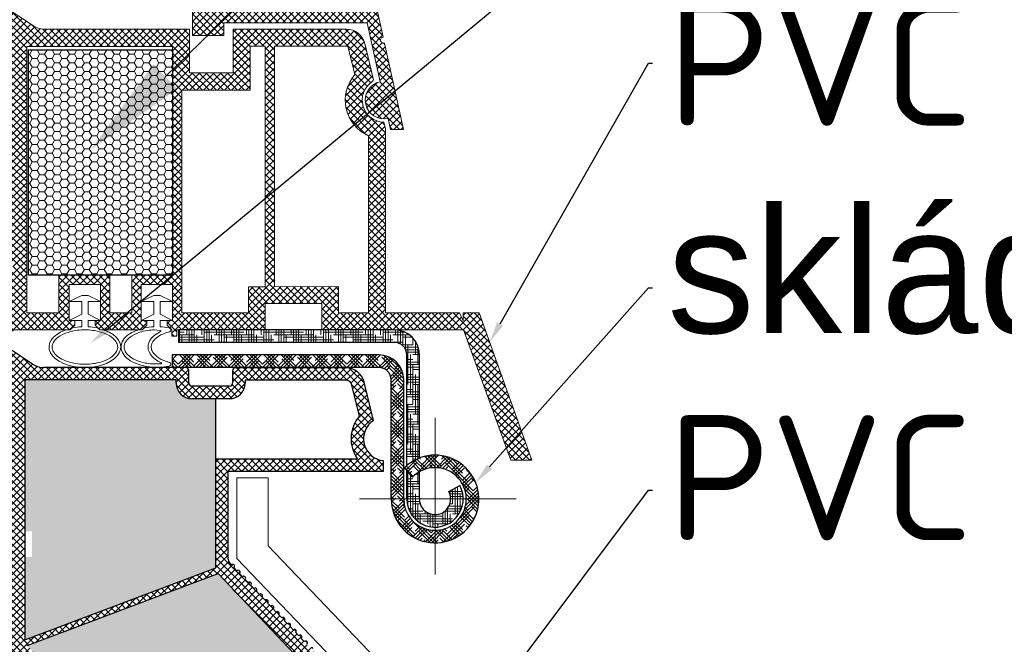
# Model space of a CAD drawing. Header units: millimetres. Extents: x -118752 to 407724, y -73278 to 155058.
# Tile 116 of 256: x -32057 to -31585, y 109150 to 109449. Entities that reach past the tile are written whole.
import ezdxf
from ezdxf import colors
from ezdxf.entities.mleader import LeaderData, LeaderLine
from ezdxf.math import Vec2, Vec3

# ---------------------------------------------------------------- set-up
doc = ezdxf.new("R2010")
doc.units = ezdxf.units.MM
doc.header["$LTSCALE"] = 10
doc.linetypes.add('CENTER2', pattern=[1.125, 0.75, -0.125, 0.125, -0.125])
for name, color, linetype, lineweight in [('Allux-hydroizolace', 16, 'Continuous', 20), ('Allux-izolační vložka', 30, 'Continuous', 25), ('Allux-osa', 255, 'CENTER2', 5), ('Allux-popis', 255, 'Continuous', 5), ('Allux-PVC manžeta', 12, 'Continuous', 25), ('Allux-rám světlíku', 10, 'Continuous', 20), ('Allux-skládací pant', 30, 'Continuous', 25), ('Allux-těsnění', 241, 'Continuous', 5), ('Allux-šrafa', 254, 'Continuous', 5)]:
    doc.layers.add(name, color=color, linetype=linetype, lineweight=lineweight)
doc.styles.add('Allux', font='arial.ttf')

msp = doc.modelspace()

# ---------------------------------------------------------------- hatches: boundary and pattern name
at = {"layer": 'Allux-šrafa'}
h = msp.add_hatch(dxfattribs=at)
h.set_pattern_fill('ANSI37', color=256, scale=0.75, style=0)
h.set_pattern_definition([(135, (-32036.4761, 109594.8283), (1.683798, 1.683798), []), (45, (-32036.4761, 109594.8283), (1.683798, -1.683798), [])])
h.paths.add_polyline_path([(-32031.334, 109599.245), (-31953.075, 109599.245, 1), (-31950.075, 109599.245), (-31941.438, 109599.245), (-31929.922, 109599.245, -0.3454601), (-31915.353, 109587.815), (-31883.046, 109440.727, 1.0243844), (-31882.403, 109437.797), (-31873.323, 109396.456), (-31879.466, 109396.456), (-31880.623, 109401.723, -1), (-31884.484, 109419.304), (-31890.686, 109447.54), (-31959.372, 109447.541), (-31959.372, 109441.541), (-31974.372, 109441.541), (-31974.371, 109460.257), (-31974.372, 109462.541), (-31972.872, 109462.541), (-31968.372, 109461.335), (-31968.372, 109458.941, 0.4142136), (-31965.372, 109455.941), (-31956.372, 109455.941, 0.4142136), (-31953.372, 109458.941), (-31953.372, 109475.441, 0.4142136), (-31956.372, 109478.441), (-31958.317, 109478.441), (-31972.872, 109474.541), (-31974.372, 109474.541), (-31974.372, 109593.245), (-32031.334, 109593.245)])
h.paths.add_polyline_path([(-31968.372, 109593.245), (-31968.372, 109566.245), (-31939.558, 109566.245), (-31939.558, 109593.245)], flags=16)
h.paths.add_polyline_path([(-31968.372, 109563.245), (-31968.372, 109539.245), (-31939.558, 109539.245), (-31939.558, 109563.245)], flags=16)
h.paths.add_polyline_path([(-31936.558, 109593.245), (-31936.558, 109566.245), (-31916.758, 109566.245), (-31921.196, 109586.448, 0.3434995), (-31929.922, 109593.245)], flags=16)
h.paths.add_polyline_path([(-31968.372, 109536.245), (-31968.372, 109497.245), (-31935.372, 109497.245), (-31935.372, 109536.245)], flags=16)
h.paths.add_polyline_path([(-31936.558, 109563.245), (-31936.558, 109539.245), (-31910.828, 109539.245), (-31916.099, 109563.245)], flags=16)
h.paths.add_polyline_path([(-31932.372, 109536.245), (-31932.372, 109497.245), (-31901.603, 109497.245), (-31910.169, 109536.245)], flags=16)
h.paths.add_polyline_path([(-31968.372, 109494.245), (-31968.372, 109484.441), (-31947.372, 109484.441), (-31947.372, 109453.541), (-31935.372, 109453.541), (-31935.372, 109494.245)], flags=16)
h.paths.add_polyline_path([(-31932.372, 109494.245), (-31932.372, 109453.541), (-31892.004, 109453.54), (-31900.944, 109494.245)], flags=16)
h = msp.add_hatch(dxfattribs=at)
h.set_pattern_fill('ANSI37', color=256, scale=0.75, style=0)
h.set_pattern_definition([(135, (55827.2378, 45858.3639), (1.683798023, 1.683798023), []), (45, (55827.2378, 45858.3639), (1.683798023, -1.683798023), [])])
h.paths.add_polyline_path([(-32063.245, 109445.465, -0.2507949), (-32061.909, 109442.969), (-32061.92, 109345.542), (-32061.917, 109332.041, -1), (-32061.918, 109329.041), (-32061.92, 109302.824), (-32069.65, 109288.23, 0.9610249), (-32068.915, 109287.712), (-32059.637, 109300.541), (-32033.048, 109300.542), (-32030.826, 109302.764), (-32030.82, 109305.046), (-32033.437, 109305.041), (-32033.437, 109322.179), (-32018.437, 109322.179), (-32018.43, 109305.043), (-32021.052, 109305.046), (-32021.048, 109302.764), (-32018.826, 109300.542), (-31998.55, 109300.542), (-31996.328, 109302.764), (-31996.328, 109305.046), (-31998.939, 109305.042), (-31998.939, 109322.18), (-31983.939, 109322.18), (-31983.932, 109305.044), (-31986.553, 109305.046), (-31986.55, 109302.764), (-31984.345, 109300.559), (-31984.345, 109297.542), (-31981.945, 109297.542), (-31981.945, 109300.541), (-31939.478, 109300.541), (-31939.478, 109313.141), (-31912.429, 109313.141), (-31912.429, 109300.541), (-31881.92, 109300.541), (-31844.532, 109300.541), (-31821.8, 109238.087), (-31811.749, 109238.087), (-31836.92, 109308.641), (-31844.589, 109308.641), (-31844.589, 109304.913), (-31846.407, 109308.641), (-31881.92, 109308.641), (-31881.92, 109396.913), (-31882.674, 109400.014, -0.7379662), (-31888.369, 109419.256, 0.3154463), (-31887.743, 109420.859), (-31891.827, 109437.659, 0.3459204), (-31900.571, 109444.533), (-31954.832, 109444.541), (-31954.832, 109423.677), (-31975.832, 109423.677), (-31975.832, 109444.541), (-32045.666, 109444.574, -0.1479465), (-32050.654, 109446.085), (-32065.071, 109455.697, 1), (-32069.232, 109449.457)])
h.paths.add_polyline_path([(-32053.82, 109308.619), (-32038.429, 109308.627), (-32038.429, 109326.68), (-32013.937, 109326.68), (-32013.93, 109308.632), (-32003.439, 109308.637), (-32003.439, 109326.68), (-31983.932, 109326.68), (-31983.932, 109436.133), (-32053.82, 109436.133)], flags=16)
h.paths.add_polyline_path([(-31979.432, 109308.634), (-31947.578, 109308.641), (-31947.578, 109321.18), (-31939.52, 109321.192), (-31939.52, 109436.412), (-31946.732, 109436.433), (-31946.732, 109415.277), (-31979.432, 109415.277)], flags=16)
h.paths.add_polyline_path([(-31935.02, 109321.198), (-31904.329, 109321.241), (-31904.329, 109308.641), (-31890.02, 109308.641), (-31890.02, 109393.478, -0.5076321), (-31896.522, 109422.795), (-31899.868, 109436.441), (-31935.02, 109436.412)], flags=16)
h = msp.add_hatch(dxfattribs=at)
h.set_pattern_fill('HONEY', color=256, scale=0.75, style=0)
h.set_pattern_definition([(180, (55965.7196, 45858.3639), (-3.571875, 2.0622225), [2.38125, -4.7625]), (60, (55965.7196, 45858.3639), (3.571874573, 2.06222324), [2.38125, -4.7625]), (120, (55965.7196, 45858.3639), (-4.27e-07, 4.12444574), [-4.7625, 2.38125])])
h.paths.add_polyline_path([(-31983.932, 109434.68), (-32052.932, 109434.68), (-32052.932, 109326.68), (-31983.932, 109326.68)])
h = msp.add_hatch(dxfattribs=at)
h.set_pattern_fill('HOUND', color=256, scale=0.75, style=0)
h.set_pattern_definition([(180, (137199.9889, 64811.6502), (-4.7625, 1.190625), [19.05, -9.525]), (90, (137199.9889, 64811.6502), (1.190625, -4.7625), [19.05, -9.525])])
edge = h.paths.add_edge_path()
edge.add_line((-31879.138, 109300.527), (-31877.638, 109300.527))
edge.add_arc((-31877.638, 109288.527), 12, 0, 90, ccw=False)
edge.add_line((-31865.638, 109288.527), (-31865.638, 109239.142))
edge.add_arc((-31858.138, 109219.527), 21, 110.92483, 130.0052)
edge.add_line((-31871.638, 109235.612), (-31871.638, 109288.527))
edge.add_arc((-31877.638, 109288.527), 6, 0, 90)
edge.add_line((-31877.638, 109294.527), (-31981.138, 109294.527))
edge.add_line((-31981.138, 109294.527), (-31981.138, 109300.526))
edge.add_line((-31981.138, 109300.526), (-31879.138, 109300.527))
edge = h.paths.add_edge_path()
edge.add_arc((-31858.138, 109219.527), 7.5, 180, 270)
edge.add_line((-31858.138, 109212.027), (-31858.138, 109206.027))
edge.add_arc((-31858.138, 109219.527), 13.5, 180, 270, ccw=False)
edge.add_line((-31871.638, 109219.527), (-31871.638, 109233.22))
edge.add_line((-31871.638, 109233.22), (-31868.926, 109229.948))
edge.add_arc((-31858.138, 109219.527), 15, 120, 135.99162, ccw=False)
edge.add_line((-31865.638, 109232.517), (-31865.638, 109219.527))
edge = h.paths.add_edge_path()
edge.add_line((-31851.543, 109223.099), (-31846.268, 109225.958))
edge.add_arc((-31858.138, 109219.527), 13.5, -90, 28.44925, ccw=False)
edge.add_line((-31858.138, 109206.027), (-31858.138, 109212.027))
edge.add_arc((-31858.138, 109219.527), 7.5, 270, 388.44925)
h = msp.add_hatch(dxfattribs=at)
h.set_pattern_fill('ANSI37', color=256, scale=0.75, style=0)
h.set_pattern_definition([(135, (164893.5722, 81125.099), (1.683798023, 1.683798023), []), (45, (164893.5722, 81125.099), (1.683798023, -1.683798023), [])])
h.paths.add_polyline_path([(-31900.897, 109282.382, -0.3453939), (-31892.156, 109275.526), (-31887.648, 109257.146, 0.7083825), (-31882.929, 109237.905), (-31882.929, 109232.641), (-31957.245, 109232.641), (-31957.245, 109190.733, 0.1925824), (-31956.418, 109188.664), (-31955.748, 109187.961, -1), (-31954.507, 109186.657), (-31953.058, 109185.136, -1), (-31951.817, 109183.833), (-31950.369, 109182.312, -1), (-31949.127, 109181.009), (-31947.679, 109179.488, -1), (-31946.438, 109178.185), (-31944.989, 109176.664, -1), (-31943.748, 109175.361), (-31942.3, 109173.84, -1), (-31941.058, 109172.536), (-31939.61, 109171.016, -1), (-31938.369, 109169.712), (-31936.92, 109168.192, -1), (-31935.679, 109166.888), (-31934.231, 109165.367, -1), (-31932.989, 109164.064), (-31931.541, 109162.543, -1), (-31930.3, 109161.24), (-31928.851, 109159.719, -1), (-31927.61, 109158.416), (-31926.162, 109156.895, -1), (-31924.92, 109155.592), (-31923.472, 109154.071, -1), (-31922.231, 109152.767), (-31920.783, 109151.247, -1), (-31919.541, 109149.943), (-31918.093, 109148.423, -1), (-31916.851, 109147.119), (-31915.403, 109145.598, -1), (-31914.162, 109144.295), (-31912.714, 109142.774, -1), (-31911.472, 109141.471), (-31910.024, 109139.95, -1), (-31908.783, 109138.647), (-31907.334, 109137.126, -1), (-31906.093, 109135.823), (-31904.645, 109134.302, -1), (-31903.403, 109132.998), (-31901.955, 109131.478, -1), (-31900.714, 109130.174), (-31899.265, 109128.654, -1), (-31898.024, 109127.35), (-31896.576, 109125.83, -1), (-31895.334, 109124.526), (-31893.886, 109123.005, -1), (-31892.645, 109121.702), (-31891.196, 109120.181, -1), (-31889.955, 109118.878), (-31888.507, 109117.357, -1), (-31887.265, 109116.054), (-31885.817, 109114.533, -1), (-31884.576, 109113.23), (-31883.127, 109111.709, -1), (-31881.886, 109110.405), (-31880.438, 109108.885, -1), (-31879.196, 109107.581), (-31877.748, 109106.061, -1), (-31876.507, 109104.757), (-31875.058, 109103.236, -1), (-31873.817, 109101.933), (-31872.369, 109100.412, -1), (-31871.127, 109099.109), (-31869.679, 109097.588, -1), (-31868.438, 109096.285), (-31866.989, 109094.764, -1), (-31865.748, 109093.461), (-31864.3, 109091.94, -1), (-31863.058, 109090.636), (-31861.61, 109089.116, -1), (-31860.369, 109087.812), (-31858.92, 109086.292, -1), (-31857.679, 109084.988), (-31856.231, 109083.467, -1), (-31854.989, 109082.164), (-31853.541, 109080.643, -1), (-31852.3, 109079.34), (-31850.851, 109077.819, -1), (-31849.61, 109076.516), (-31848.162, 109074.995, -1), (-31846.92, 109073.692), (-31845.472, 109072.171, -1), (-31844.231, 109070.867), (-31842.783, 109069.347, -1), (-31841.541, 109068.043), (-31840.093, 109066.523, -1), (-31838.851, 109065.219), (-31837.403, 109063.698, -1), (-31836.162, 109062.395), (-31834.714, 109060.874, -1), (-31833.472, 109059.571), (-31832.024, 109058.05, -1), (-31830.783, 109056.747), (-31829.334, 109055.226, -1), (-31828.093, 109053.923), (-31826.645, 109052.402, -1), (-31825.403, 109051.098), (-31823.955, 109049.578, -1), (-31822.714, 109048.274), (-31821.265, 109046.754, 0.2052577), (-31821.545, 109046.102, 0.6593962), (-31820.024, 109045.45), (-31818.576, 109043.93, -1), (-31817.334, 109042.626), (-31815.886, 109041.105, -1), (-31814.645, 109039.802), (-31813.196, 109038.281, -1), (-31811.955, 109036.978), (-31810.507, 109035.457, -1), (-31809.265, 109034.154), (-31807.817, 109032.633, -1), (-31806.576, 109031.33), (-31805.127, 109029.809, -1), (-31803.886, 109028.505), (-31802.438, 109026.985, -1), (-31801.196, 109025.681), (-31799.748, 109024.161, -1), (-31798.507, 109022.857), (-31797.058, 109021.336, -1), (-31795.817, 109020.033), (-31794.369, 109018.512, -1), (-31793.127, 109017.209), (-31791.679, 109015.688, -1), (-31790.438, 109014.385), (-31788.989, 109012.864, -1), (-31787.748, 109011.561), (-31786.3, 109010.04, -1), (-31785.058, 109008.736), (-31783.61, 109007.216, -1), (-31782.369, 109005.912), (-31780.92, 109004.392, -1), (-31779.679, 109003.088), (-31778.231, 109001.567, -1), (-31776.989, 109000.264), (-31775.541, 108998.743, -1), (-31774.3, 108997.44), (-31772.851, 108995.919, -1), (-31771.61, 108994.616), (-31770.162, 108993.095, -1), (-31768.92, 108991.792), (-31767.472, 108990.271, -1), (-31766.231, 108988.967), (-31764.783, 108987.447, -1), (-31763.541, 108986.143), (-31762.093, 108984.623, -1), (-31760.851, 108983.319), (-31759.403, 108981.798, -1), (-31758.162, 108980.495), (-31756.714, 108978.974, -1), (-31755.472, 108977.671), (-31754.024, 108976.15, -1), (-31752.783, 108974.847), (-31751.334, 108973.326, -1), (-31750.093, 108972.023), (-31748.645, 108970.502, -1), (-31747.403, 108969.198), (-31745.955, 108967.678, -1), (-31744.714, 108966.374), (-31743.265, 108964.854, -1), (-31742.024, 108963.55), (-31740.576, 108962.03, -1), (-31739.334, 108960.726), (-31737.886, 108959.205, -1), (-31736.645, 108957.902), (-31735.196, 108956.381, -1), (-31733.955, 108955.078), (-31732.507, 108953.557, -1), (-31731.265, 108952.254), (-31729.817, 108950.733, -1), (-31728.576, 108949.43), (-31727.127, 108947.909, -1), (-31725.886, 108946.605), (-31724.438, 108945.085, -1), (-31723.196, 108943.781), (-31721.748, 108942.261, -1), (-31720.507, 108940.957), (-31719.058, 108939.436, -1), (-31717.817, 108938.133), (-31716.369, 108936.612, -1), (-31715.127, 108935.309), (-31713.679, 108933.788, -1), (-31712.438, 108932.485), (-31710.989, 108930.964, -1), (-31709.748, 108929.661), (-31708.3, 108928.14, -1), (-31707.058, 108926.836), (-31705.61, 108925.316, -1), (-31704.369, 108924.012), (-31702.92, 108922.492, -1), (-31701.679, 108921.188), (-31700.231, 108919.667, -1), (-31698.989, 108918.364), (-31697.541, 108916.843, -1), (-31696.3, 108915.54), (-31694.851, 108914.019, -1), (-31693.61, 108912.716), (-31692.162, 108911.195, -1), (-31690.92, 108909.892), (-31689.472, 108908.371, -1), (-31688.231, 108907.067), (-31686.783, 108905.547, -1), (-31685.541, 108904.243), (-31684.093, 108902.723, -1), (-31682.851, 108901.419), (-31681.403, 108899.898, -1), (-31680.162, 108898.595), (-31678.714, 108897.074, -1), (-31677.472, 108895.771), (-31676.024, 108894.25, -1), (-31674.783, 108892.947), (-31673.334, 108891.426, -1), (-31672.093, 108890.123), (-31670.645, 108888.602, -1), (-31669.403, 108887.298), (-31667.955, 108885.778, -1), (-31666.714, 108884.474), (-31665.265, 108882.954, -1), (-31664.024, 108881.65), (-31662.576, 108880.13, -1), (-31661.334, 108878.826), (-31659.886, 108877.305, -1), (-31658.645, 108876.002), (-31657.196, 108874.481, -1), (-31655.955, 108873.178), (-31654.507, 108871.657, -1), (-31653.265, 108870.354), (-31651.817, 108868.833, -1), (-31650.576, 108867.53), (-31649.127, 108866.009, -1), (-31647.886, 108864.705), (-31645.817, 108862.533), (-31595.672, 108840.033), (-31593.832, 108836.261), (-31595.711, 108832.533), (-31753.629, 108832.533), (-31753.629, 108832.533, -0.4141452), (-31755.129, 108834.033), (-31755.129, 108836.276, -0.4142136), (-31753.629, 108837.776), (-31750.833, 108837.776), (-31750.833, 108848.283), (-31766.772, 108848.314), (-31762.736, 108833.115, -0.0440313), (-31763.132, 108833.464), (-31912.639, 108990.446), (-31904.983, 108993.283), (-31871.563, 108958.192), (-31806.388, 109020.257), (-31962.122, 109183.778), (-32053.622, 109149.353), (-31904.983, 108993.283), (-31912.639, 108990.446), (-32061.418, 109146.664, -0.1925824), (-32062.245, 109148.733), (-32062.245, 109280.943, 0.2507649), (-32063.581, 109283.439), (-32069.568, 109287.431, -1), (-32065.408, 109293.671), (-32050.991, 109284.06, 0.1479859), (-32046.001, 109282.548), (-31977.656, 109282.526, -0.4141186), (-31976.156, 109281.026), (-31976.156, 109275.025, 0.4142136), (-31974.656, 109273.525), (-31956.656, 109273.525, 0.4142136), (-31955.156, 109275.025), (-31955.156, 109280.882, -0.4142136), (-31953.656, 109282.382)])
h.paths.add_polyline_path([(-31949.156, 109276.382), (-31949.156, 109275.025, -0.4142136), (-31956.656, 109267.525), (-31974.656, 109267.525, -0.4142136), (-31982.156, 109275.025), (-31982.156, 109276.527), (-32054.747, 109276.551), (-32054.745, 109152.135), (-31963.245, 109186.56), (-31963.245, 109238.641), (-31895.243, 109238.641, -0.3502201), (-31894.332, 109259.21), (-31897.984, 109274.096, 0.3453939), (-31900.897, 109276.382)], flags=16)
h.paths.add_polyline_path([(-31869.494, 108956.019), (-31774.031, 108855.783), (-31743.333, 108855.783), (-31743.333, 108840.033), (-31634.745, 108840.033), (-31804.319, 109018.085)], flags=16)
h.paths.add_polyline_path([(-31968.98, 109218.241), (-31988.294, 109218.241), (-31988.294, 109230.605), (-31968.98, 109230.605)], flags=8)
h = msp.add_hatch(dxfattribs=at)
h.set_pattern_fill('HOUND', color=256, scale=0.75, angle=45, style=0)
h.set_pattern_definition([(135, (137199.9889, 64811.6502), (-2.525697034, 4.209495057), [19.05, -9.525]), (45, (137199.9889, 64811.6502), (-2.525697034, -4.209495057), [19.05, -9.525])])
h.paths.add_polyline_path([(-31868.926, 109229.948), (-31872.771, 109234.588, -4.9344066), (-31879.138, 109219.527), (-31879.138, 109276.527, 0.4142136), (-31885.138, 109282.527), (-31984.138, 109282.527), (-31984.138, 109288.527), (-31885.138, 109288.527, -0.4142136), (-31873.138, 109276.527), (-31873.138, 109219.527, 5.1435504)])
h = msp.add_hatch(dxfattribs=at)
h.set_pattern_fill('HONEY', color=256, scale=1.5, style=0)
h.set_pattern_definition([(180, (-31746.537, 108918.3305), (-7.14375, 4.124445), [4.7625, -9.525]), (60, (-31746.537, 108918.3305), (7.14375, 4.124446), [4.7625, -9.525]), (120, (-31746.537, 108918.3305), (-9e-07, 8.24889), [-9.525, 4.7625])])
h.paths.add_polyline_path([(-31869.494, 108956.019), (-31804.319, 109018.085), (-31634.745, 108840.033), (-31743.333, 108840.033), (-31743.333, 108855.783), (-31774.031, 108855.783)])
h.paths.add_polyline_path([(-32053.622, 109149.353), (-31962.122, 109183.778), (-31806.388, 109020.257), (-31871.563, 108958.192)])
edge = h.paths.add_edge_path()
edge.add_line((-32054.745, 109152.135), (-32054.747, 109276.551))
edge.add_line((-32054.747, 109276.551), (-31982.156, 109276.527))
edge.add_line((-31982.156, 109276.527), (-31982.156, 109275.025))
edge.add_arc((-31974.656, 109275.025), 7.5, 180, 270)
edge.add_line((-31974.656, 109267.525), (-31963.245, 109267.525))
edge.add_line((-31963.245, 109267.525), (-31963.245, 109238.641))
edge.add_line((-31963.245, 109238.641), (-31963.245, 109186.56))
edge.add_line((-31963.245, 109186.56), (-32054.745, 109152.135))
h.paths.add_polyline_path([(-32051.214, 109191.723), (-32054.746, 109191.724), (-32054.746, 109204.088), (-32051.214, 109204.088)], flags=16)

# ---------------------------------------------------------------- linework, layer by layer
at = {"layer": 'Allux-hydroizolace'}
for p, q in [((-31953.061, 109191.014), (-31953.061, 109229.713)), ((-31953.061, 109229.713), (-31938.061, 109229.713)), ((-31938.061, 109197.036), (-31938.061, 109229.713)), ((-31632.501, 108877.792), (-31938.061, 109197.036)), ((-31641.083, 108865.065), (-31953.061, 109191.014))]:
    msp.add_line(p, q, dxfattribs=at)
at = {"layer": 'Allux-izolační vložka'}
msp.add_lwpolyline([(-31983.932, 109326.68), (-32052.932, 109326.68), (-32052.932, 109434.68), (-31983.932, 109434.68)], close=True, dxfattribs=at)
at = {"layer": 'Allux-osa', "ltscale": 10}
for p, q in [((-31858.138, 109258.395), (-31858.138, 109180.658)), ((-31819.269, 109219.527), (-31897.006, 109219.527))]:
    msp.add_line(p, q, dxfattribs=at)
at = {"layer": 'Allux-PVC manžeta'}
for p, q in [((-32050.991, 109284.06), (-32065.408, 109293.671)), ((-32050.991, 109284.06), (-32065.408, 109293.671)), ((-31977.656, 109282.526), (-32046.001, 109282.548)), ((-31976.156, 109275.025), (-31976.156, 109281.026)), ((-31955.156, 109280.882), (-31955.156, 109275.025)), ((-31900.897, 109282.382), (-31953.656, 109282.382)), ((-32054.747, 109276.551), (-32054.745, 109152.135)), ((-31982.156, 109276.527), (-32054.745, 109276.551)), ((-31982.156, 109275.025), (-31982.156, 109276.527)), ((-31982.156, 109275.025), (-31982.156, 109276.527)), ((-31900.897, 109276.382), (-31949.156, 109276.382)), ((-31949.156, 109276.382), (-31949.156, 109275.025)), ((-31956.656, 109273.525), (-31974.656, 109273.525)), ((-31894.332, 109259.21), (-31897.984, 109274.096)), ((-31887.648, 109257.146), (-31892.156, 109275.526)), ((-31956.656, 109267.525), (-31974.656, 109267.525)), ((-31963.245, 109186.56), (-31963.245, 109267.525)), ((-31895.243, 109238.641), (-31963.245, 109238.641)), ((-31882.929, 109237.905), (-31882.929, 109232.641)), ((-31882.929, 109232.641), (-31957.245, 109232.641)), ((-31957.245, 109190.733), (-31957.245, 109232.641)), ((-32054.745, 109152.135), (-31963.245, 109186.56)), ((-31955.748, 109187.961), (-31956.418, 109188.664)), ((-31953.058, 109185.136), (-31954.507, 109186.657)), ((-32053.622, 109149.353), (-31962.122, 109183.778)), ((-31806.388, 109020.257), (-31962.122, 109183.778)), ((-31950.369, 109182.312), (-31951.817, 109183.833)), ((-31947.679, 109179.488), (-31949.127, 109181.009)), ((-31944.989, 109176.664), (-31946.438, 109178.185)), ((-31942.3, 109173.84), (-31943.748, 109175.361)), ((-31939.61, 109171.016), (-31941.058, 109172.536)), ((-31939.61, 109171.016), (-31941.058, 109172.536)), ((-31936.92, 109168.192), (-31938.369, 109169.712)), ((-31936.92, 109168.192), (-31938.369, 109169.712)), ((-31934.231, 109165.367), (-31935.679, 109166.888)), ((-31934.231, 109165.367), (-31935.679, 109166.888)), ((-31931.541, 109162.543), (-31932.989, 109164.064)), ((-31928.851, 109159.719), (-31930.3, 109161.24)), ((-31926.162, 109156.895), (-31927.61, 109158.416)), ((-31923.472, 109154.071), (-31924.92, 109155.592)), ((-31920.783, 109151.247), (-31922.231, 109152.767))]:
    msp.add_line(p, q, dxfattribs=at)
for centre, radius, start, end in [((-32045.998, 109291.548), 9, 236.30993, 269.98615), ((-31977.656, 109281.026), 1.5, 0, 89.98615), ((-31953.656, 109280.882), 1.5, 90, 180), ((-31900.897, 109273.382), 9, 13.7816, 90), ((-31900.897, 109273.382), 3, 13.7816, 90), ((-31974.656, 109275.025), 7.5, 180, 270), ((-31974.656, 109275.025), 1.5, 180, 270), ((-31956.656, 109275.025), 1.5, 270, 0), ((-31956.656, 109275.025), 7.5, 270, 0), ((-31881.906, 109248.355), 16.5, 138.86284, 216.06795), ((-31881.906, 109248.355), 10.5, 123.15542, 264.40778), ((-31954.245, 109190.733), 3, 180, 223.60282), ((-31955.127, 109187.309), 0.9, 313.60282, 133.60282), ((-31952.438, 109184.485), 0.9, 313.60282, 133.60282), ((-31949.748, 109181.661), 0.9, 313.60282, 133.60282), ((-31947.058, 109178.836), 0.9, 313.60282, 133.60282), ((-31944.369, 109176.012), 0.9, 313.60282, 133.60282), ((-31941.679, 109173.188), 0.9, 313.60282, 133.60282), ((-31938.989, 109170.364), 0.9, 313.60282, 133.60282), ((-31936.3, 109167.54), 0.9, 313.60282, 133.60282), ((-31933.61, 109164.716), 0.9, 313.60282, 133.60282), ((-31930.92, 109161.892), 0.9, 313.60282, 133.60282), ((-31928.231, 109159.067), 0.9, 313.60282, 133.60282), ((-31925.541, 109156.243), 0.9, 313.60282, 133.60282), ((-31922.851, 109153.419), 0.9, 313.60282, 133.60282), ((-31920.162, 109150.595), 0.9, 313.60282, 133.60282)]:
    msp.add_arc(centre, radius, start, end, dxfattribs=at)
at = {"layer": 'Allux-rám světlíku'}
for p, q in [((-31915.353, 109587.815), (-31883.046, 109440.727)), ((-31974.372, 109441.541), (-31974.371, 109460.257)), ((-32050.654, 109446.085), (-32065.085, 109455.706)), ((-31959.372, 109447.541), (-31890.686, 109447.54)), ((-31959.372, 109441.541), (-31959.372, 109447.541)), ((-31890.686, 109447.54), (-31884.484, 109419.304)), ((-32045.685, 109444.574), (-31975.832, 109444.541)), ((-31975.832, 109423.677), (-31975.832, 109444.541)), ((-31959.372, 109441.541), (-31974.372, 109441.541)), ((-31900.573, 109444.533), (-31954.832, 109444.541)), ((-31954.832, 109444.541), (-31954.832, 109423.677)), ((-31911.007, 109444.541), (-31933.657, 109444.541)), ((-31983.932, 109436.133), (-32053.82, 109436.133)), ((-32053.82, 109436.133), (-32053.82, 109308.616)), ((-31983.932, 109436.133), (-31983.932, 109326.68)), ((-31939.52, 109436.412), (-31946.732, 109436.433)), ((-31946.732, 109436.433), (-31946.732, 109415.277)), ((-31939.52, 109321.192), (-31939.52, 109436.433)), ((-31899.868, 109436.441), (-31935.02, 109436.412)), ((-31935.02, 109436.433), (-31935.02, 109321.198)), ((-31896.522, 109422.795), (-31899.868, 109436.441)), ((-31887.743, 109420.859), (-31891.832, 109437.677)), ((-31882.403, 109437.797), (-31873.323, 109396.456)), ((-31896.014, 109426.669), (-31895.966, 109426.669)), ((-31954.832, 109423.677), (-31975.832, 109423.677)), ((-31979.432, 109415.277), (-31979.432, 109308.641)), ((-31979.432, 109415.277), (-31946.732, 109415.277)), ((-31881.92, 109396.913), (-31882.674, 109400.014)), ((-31880.623, 109401.723), (-31879.466, 109396.456)), ((-31881.92, 109308.641), (-31881.92, 109396.913)), ((-31873.323, 109396.456), (-31879.466, 109396.456)), ((-31890.02, 109308.641), (-31890.02, 109393.478)), ((-32038.429, 109326.68), (-32013.937, 109326.68)), ((-32038.429, 109308.627), (-32038.429, 109326.68)), ((-32013.93, 109308.632), (-32013.937, 109326.68)), ((-32003.439, 109308.637), (-32003.439, 109326.68)), ((-32003.439, 109326.68), (-31983.932, 109326.68)), ((-31979.432, 109308.641), (-31979.439, 109325.777)), ((-32033.437, 109322.179), (-32018.437, 109322.179)), ((-32033.437, 109305.041), (-32033.437, 109322.179)), ((-32018.43, 109305.043), (-32018.437, 109322.179)), ((-31998.939, 109305.042), (-31998.939, 109322.18)), ((-31998.939, 109322.18), (-31983.939, 109322.18)), ((-31983.932, 109305.044), (-31983.939, 109322.18)), ((-31983.932, 109305.044), (-31983.939, 109322.18)), ((-31947.578, 109321.18), (-31939.52, 109321.192)), ((-31947.578, 109321.18), (-31947.578, 109308.641)), ((-31935.02, 109321.198), (-31904.329, 109321.241)), ((-31904.329, 109321.241), (-31904.329, 109308.641)), ((-31939.478, 109313.141), (-31939.478, 109300.541)), ((-31939.478, 109313.141), (-31912.429, 109313.141)), ((-31912.429, 109313.141), (-31912.429, 109300.541)), ((-32038.429, 109308.627), (-32053.82, 109308.619)), ((-32030.826, 109305.046), (-32033.437, 109305.041)), ((-32030.826, 109302.764), (-32030.82, 109305.046)), ((-32021.052, 109305.046), (-32021.048, 109302.764)), ((-32021.048, 109305.046), (-32018.437, 109305.043)), ((-32003.439, 109308.637), (-32013.93, 109308.632)), ((-31996.328, 109305.046), (-31998.939, 109305.042)), ((-31996.328, 109302.764), (-31996.328, 109305.042)), ((-31986.553, 109305.046), (-31986.55, 109302.764)), ((-31986.553, 109305.046), (-31986.55, 109302.764)), ((-31986.55, 109305.046), (-31983.939, 109305.044)), ((-31947.578, 109308.641), (-31979.432, 109308.634)), ((-31890.02, 109308.641), (-31904.329, 109308.641)), ((-31881.92, 109308.641), (-31846.407, 109308.641)), ((-31844.589, 109304.913), (-31846.407, 109308.641)), ((-31844.589, 109308.641), (-31836.92, 109308.641)), ((-31844.589, 109304.913), (-31844.589, 109308.641)), ((-31836.92, 109308.641), (-31811.749, 109238.087)), ((-32033.048, 109300.542), (-32061.92, 109300.541)), ((-32033.048, 109300.542), (-32030.826, 109302.764)), ((-32021.048, 109302.764), (-32018.826, 109300.542)), ((-32018.826, 109300.542), (-31998.55, 109300.542)), ((-32000.43, 109300.542), (-32017.038, 109300.542)), ((-31998.55, 109300.542), (-31996.328, 109302.764)), ((-31998.55, 109300.542), (-31996.328, 109302.764)), ((-31986.55, 109302.764), (-31984.328, 109300.542)), ((-31984.836, 109301.05), (-31984.328, 109300.542)), ((-31939.478, 109300.541), (-31981.945, 109300.541)), ((-31881.92, 109300.541), (-31912.429, 109300.541)), ((-31881.92, 109300.541), (-31844.532, 109300.541)), ((-31844.532, 109300.541), (-31821.8, 109238.087)), ((-31811.749, 109238.087), (-31821.8, 109238.087))]:
    msp.add_line(p, q, dxfattribs=at)
msp.add_lwpolyline([(-31981.945, 109300.542), (-31981.945, 109297.542), (-31984.345, 109297.542), (-31984.345, 109300.542), (-31984.328, 109300.542)], dxfattribs=at)
for centre, radius, start, end in [((-32045.662, 109453.574), 9, 236.30993, 269.98615), ((-31900.573, 109435.533), 9, 13.7816, 90), ((-31882.76, 109439.254), 1.5, 101.0076, 283.76805), ((-31882.553, 109410.513), 18.6, 138.67556, 246.3308), ((-31882.553, 109410.513), 10.5, 123.63484, 269.33913), ((-31882.553, 109410.513), 9, 102.38783, 282.38783), ((-31889.2, 109420.504), 1.5, 303.63484, 13.66559)]:
    msp.add_arc(centre, radius, start, end, dxfattribs=at)
at = {"layer": 'Allux-skládací pant'}
for p, q in [((-31877.638, 109300.527), (-31981.138, 109300.527)), ((-31981.138, 109300.526), (-31981.138, 109294.527)), ((-31877.638, 109294.527), (-31981.138, 109294.527)), ((-31885.138, 109288.527), (-31984.138, 109288.527)), ((-31984.138, 109288.527), (-31984.138, 109282.527)), ((-31984.138, 109288.527), (-31984.138, 109282.527)), ((-31871.638, 109235.612), (-31871.638, 109288.527)), ((-31865.638, 109239.142), (-31865.638, 109288.527)), ((-31885.138, 109282.527), (-31984.138, 109282.527)), ((-31879.138, 109219.527), (-31879.138, 109276.527)), ((-31873.138, 109219.527), (-31873.138, 109276.527)), ((-31868.926, 109229.948), (-31872.771, 109234.588)), ((-31871.638, 109219.527), (-31871.638, 109233.22)), ((-31865.638, 109219.527), (-31865.638, 109232.517)), ((-31851.543, 109223.099), (-31846.268, 109225.958))]:
    msp.add_line(p, q, dxfattribs=at)
for centre, radius, start, end in [((-31877.638, 109288.527), 12, 0, 90), ((-31877.638, 109288.527), 6, 0, 90), ((-31885.138, 109276.527), 12, 0, 90), ((-31885.138, 109276.527), 6, 0, 90), ((-31858.138, 109219.527), 21, 180, 134.1747), ((-31858.138, 109219.527), 15, 180, 135.99162), ((-31858.138, 109219.527), 13.5, 180, 28.44925), ((-31858.138, 109219.527), 7.5, 180, 28.44925)]:
    msp.add_arc(centre, radius, start, end, dxfattribs=at)
at = {"layer": 'Allux-těsnění', "ltscale": 6}
for p, q in [((-32027.437, 109317.042), (-32033.437, 109314.042)), ((-32033.437, 109314.042), (-32027.437, 109314.042)), ((-32024.437, 109317.042), (-32027.437, 109317.042)), ((-32027.437, 109308.042), (-32027.437, 109314.042)), ((-32024.437, 109317.042), (-32018.437, 109314.042)), ((-32024.437, 109308.042), (-32024.437, 109314.042)), ((-32024.437, 109314.042), (-32018.437, 109314.042)), ((-31992.939, 109317.042), (-31998.939, 109314.042)), ((-31998.939, 109314.042), (-31992.939, 109314.042)), ((-31989.939, 109317.042), (-31992.939, 109317.042)), ((-31992.939, 109308.042), (-31992.939, 109314.042)), ((-31989.939, 109317.042), (-31983.939, 109314.042)), ((-31989.939, 109308.042), (-31989.939, 109314.042)), ((-31989.939, 109314.042), (-31983.939, 109314.042)), ((-32027.437, 109308.042), (-32033.437, 109305.042)), ((-32027.437, 109305.042), (-32033.437, 109305.042)), ((-32027.437, 109301.966), (-32027.437, 109305.042)), ((-32024.437, 109308.042), (-32018.437, 109305.042)), ((-32018.437, 109305.042), (-32024.437, 109305.042)), ((-32024.437, 109301.966), (-32024.437, 109305.042)), ((-31992.939, 109308.042), (-31998.939, 109305.042)), ((-31992.939, 109305.042), (-31998.939, 109305.042)), ((-31992.939, 109301.966), (-31992.939, 109305.042)), ((-31989.939, 109308.042), (-31983.939, 109305.042)), ((-31983.939, 109305.042), (-31989.939, 109305.042)), ((-31989.939, 109301.966), (-31989.939, 109305.042)), ((-32033.048, 109300.542), (-32034.836, 109300.542)), ((-32033.048, 109300.542), (-32032.54, 109301.05)), ((-32019.334, 109301.05), (-32018.826, 109300.542)), ((-32018.826, 109300.542), (-32017.038, 109300.542)), ((-32000.43, 109300.542), (-31998.55, 109300.542)), ((-31998.55, 109300.542), (-31998.042, 109301.05))]:
    msp.add_line(p, q, dxfattribs=at)
for centre, radius, start, end in [((-32034.836, 109299.042), 1.5, 90.00033, 110.32229), ((-32031.479, 109299.989), 1.5, 101.55152, 135), ((-32020.395, 109299.989), 1.5, 45, 78.44876), ((-32017.038, 109299.042), 1.5, 69.67747, 89.99989), ((-32000.43, 109299.042), 1.5, 89.99989, 110.60326), ((-31996.981, 109299.989), 1.5, 101.55131, 135), ((-31989.778, 109299.964), 0.3, 295.8728, 84.052), ((-31985.897, 109299.989), 1.5, 56.47469, 78.44897), ((-31985.566, 109300.49), 0.9, 282.30505, 56.47472), ((-31989.538, 109284.501), 0.3, 270.78993, 64.93721), ((-31985.663, 109284.06), 0.9, 281.80783, 75.02577)]:
    msp.add_arc(centre, radius, start, end, dxfattribs=at)
for centre, start_param, end_param in [((-32025.937, 109292.29), 5.2915076, 10.4164499), ((-32025.937, 109292.29), 4.7996499, 5.0587202), ((-32025.937, 109292.29), 10.6492511, 10.9083134), ((-31991.439, 109292.324), 5.2983858, 8.2075804), ((-31991.439, 109292.29), 4.7996499, 5.0587142), ((-31991.439, 109292.29), 10.6492572, 10.9083134)]:
    msp.add_ellipse(centre, major_axis=(-17.212, 0), ratio=0.5663683, start_param=start_param, end_param=end_param, dxfattribs=at)
at = {"layer": 'Allux-těsnění', "ltscale": 6, "extrusion": (0, 0, -1)}
msp.add_ellipse((-31978.452, 109292.29), major_axis=(-17.212, 0), ratio=0.5663683, start_param=-0.8805881, end_param=0.8626478, dxfattribs=at)
at = {"layer": 'Allux-těsnění', "ltscale": 6}
for points, knots in [([(-32041.649, 109292.29), (-32041.649, 109291.588), (-32041.47, 109290.881), (-32040.687, 109289.429), (-32040.078, 109288.69), (-32038.42, 109287.296), (-32037.374, 109286.643), (-32034.944, 109285.526), (-32033.56, 109285.061), (-32029.75, 109284.184), (-32027.176, 109283.958), (-32022.13, 109284.183), (-32019.66, 109284.635), (-32015.758, 109285.968), (-32014.223, 109286.764), (-32011.878, 109288.544), (-32011.075, 109289.52), (-32010.3, 109291.209), (-32010.176, 109291.933), (-32010.309, 109293.385), (-32010.572, 109294.127), (-32011.568, 109295.634), (-32012.305, 109296.39), (-32014.23, 109297.782), (-32015.415, 109298.415), (-32018.109, 109299.459), (-32019.618, 109299.87), (-32023.627, 109300.556), (-32026.235, 109300.647), (-32031.228, 109300.156), (-32033.609, 109299.575), (-32037.174, 109298.08), (-32038.502, 109297.262), (-32040.468, 109295.5), (-32041.101, 109294.568), (-32041.572, 109293.207), (-32041.649, 109292.748), (-32041.649, 109292.29)], [0, 0, 0, 0, 0.2962806, 0.2962806, 0.5925613, 0.5925613, 0.8888419, 0.8888419, 1.1851225, 1.1851225, 1.649372, 1.649372, 2.1136214, 2.1136214, 2.5004378, 2.5004378, 2.8872542, 2.8872542, 3.1935591, 3.1935591, 3.4998641, 3.4998641, 3.806169, 3.806169, 4.112474, 4.112474, 4.4187789, 4.4187789, 4.8840878, 4.8840878, 5.3493967, 5.3493967, 5.7195091, 5.7195091, 6.0896216, 6.0896216, 6.2831853, 6.2831853, 6.2831853, 6.2831853]), ([(-31989.747, 109300.262), (-31992.601, 109300.56), (-31993.423, 109300.515), (-31996.73, 109300.191), (-31999.111, 109299.609), (-32002.676, 109298.115), (-32004.004, 109297.296), (-32005.97, 109295.534), (-32006.602, 109294.602), (-32007.073, 109293.241), (-32007.151, 109292.782), (-32007.151, 109292.324), (-32007.151, 109291.623), (-32006.971, 109290.915), (-32006.189, 109289.464), (-32005.579, 109288.725), (-32003.922, 109287.33), (-32002.876, 109286.678), (-32000.446, 109285.56), (-31999.062, 109285.095), (-31995.886, 109284.365), (-31994.064, 109284.138), (-31989.534, 109284.201)], [4.7330612, 4.7330612, 4.7330612, 4.7330612, 4.8840878, 4.8840878, 5.3493967, 5.3493967, 5.7195091, 5.7195091, 6.0896216, 6.0896216, 6.2831853, 6.2831853, 6.2831853, 6.5794659, 6.5794659, 6.8757466, 6.8757466, 7.1720272, 7.1720272, 7.4683078, 7.4683078, 7.8059258, 7.8059258, 7.8059258, 7.8059258]), ([(-31985.431, 109284.929), (-31985.92, 109285.06), (-31986.397, 109285.205), (-31988.631, 109285.968), (-31990.166, 109286.764), (-31992.511, 109288.544), (-31993.314, 109289.52), (-31994.089, 109291.209), (-31994.213, 109291.933), (-31994.08, 109293.385), (-31993.817, 109294.127), (-31992.822, 109295.634), (-31992.084, 109296.39), (-31990.159, 109297.782), (-31988.975, 109298.415), (-31986.995, 109299.182), (-31986.327, 109299.402), (-31985.374, 109299.61)], [2.0131377, 2.0131377, 2.0131377, 2.0131377, 2.1136214, 2.1136214, 2.5004378, 2.5004378, 2.8872542, 2.8872542, 3.1935591, 3.1935591, 3.4998641, 3.4998641, 3.806169, 3.806169, 4.112474, 4.112474, 4.2562408, 4.2562408, 4.2562408, 4.2562408])]:
    msp.add_open_spline(points, degree=3, knots=knots, dxfattribs=at)

# ---------------------------------------------------------------- leaders
at = {"layer": 'Allux-popis', "ltscale": 0.2}
ml = msp.add_multileader_mtext('Standard', dxfattribs=at)
ml.set_content('horní kopule tl. 2,5 - 4,0 mm', color=256, style='Allux')
ml.set_leader_properties()
ml.build(insert=Vec2(0, 0))
ml.multileader.update_dxf_attribs({"text_right_attachment_type": 6, "dogleg_length": 2, "arrow_head_size": 30})
ctx = ml.context
ctx.base_point, ctx.char_height, ctx.arrow_head_size, ctx.landing_gap_size, ctx.plane_origin, ctx.plane_x_axis, ctx.plane_y_axis = Vec3(458.704, 971.025), 60, 30, 1, Vec3(-32571.054, 109947.054), Vec3(3, 0), Vec3(0, 3)
ctx.right_attachment = 6
notes = []
notes.append((ctx, [(0, (1, 1, 0), (-32469.671, 110028.613), (3, 0), 2, [(0, [(-32571.054, 109826.267)], 0, [])])]))
ctx.mtext.insert, ctx.mtext.flow_direction = Vec3(-32460.671, 110066.923), 5
ml = msp.add_multileader_mtext('Standard', dxfattribs=at)
ml.set_content('spodní kopule tl. 2,0 - 2,5 mm', color=256, style='Allux')
ml.set_leader_properties()
ml.build(insert=Vec2(0, 0))
ml.multileader.update_dxf_attribs({"text_right_attachment_type": 6, "dogleg_length": 2, "arrow_head_size": 30})
ctx = ml.context
ctx.base_point, ctx.char_height, ctx.arrow_head_size, ctx.landing_gap_size, ctx.plane_origin, ctx.plane_x_axis, ctx.plane_y_axis = Vec3(458.704, 947.416), 60, 30, 1, Vec3(-32571.054, 109827.35), Vec3(3, 0), Vec3(0, 3)
ctx.right_attachment = 6
notes.append((ctx, [(0, (1, 1, 0), (-32469.671, 109908.91), (3, 0), 2, [(0, [(-32621.23, 109700.729)], 0, [])])]))
ctx.mtext.insert, ctx.mtext.flow_direction = Vec3(-32460.671, 109947.22), 5
ml = msp.add_multileader_mtext('Standard', dxfattribs=at)
ml.set_content('\\fISOCPEUR|b0|i0|c0|p34;zasklívací profil z tvrzeného PVC', color=256, style='Allux')
ml.set_leader_properties()
ml.build(insert=Vec2(0, 0))
ml.multileader.update_dxf_attribs({"text_right_attachment_type": 6, "dogleg_length": 2, "arrow_head_size": 50})
ctx = ml.context
ctx.base_point, ctx.char_height, ctx.arrow_head_size, ctx.landing_gap_size, ctx.plane_origin, ctx.plane_x_axis, ctx.plane_y_axis = Vec3(-33888.497, 108578.13), 60, 50, 1, Vec3(-31910.205, 109722.161), Vec3(3, 0), Vec3(0, 3)
ctx.right_attachment = 6
notes.append((ctx, [(0, (1, 1, 0), (-31755.879, 109803.031), (3, 0), 2, [(0, [(-31910.205, 109564.375)], 0, [])])]))
ctx.mtext.insert, ctx.mtext.flow_direction = Vec3(-31746.879, 109842.031), 5
ml = msp.add_multileader_mtext('Standard', dxfattribs=at)
ml.set_content('\\fISOCPEUR|b0|i0|c0|p34;izolační vložka PVC křídla', color=256, style='Allux')
ml.set_leader_properties()
ml.build(insert=Vec2(0, 0))
ml.multileader.update_dxf_attribs({"text_right_attachment_type": 6, "dogleg_length": 2, "arrow_head_size": 50})
ctx = ml.context
ctx.base_point, ctx.char_height, ctx.arrow_head_size, ctx.landing_gap_size, ctx.plane_origin, ctx.plane_x_axis, ctx.plane_y_axis = Vec3(-33888.497, 108412.64), 60, 50, 1, Vec3(-31910.205, 109561.591), Vec3(3, 0), Vec3(0, 3)
ctx.right_attachment = 6
notes.append((ctx, [(0, (1, 1, 0), (-31755.879, 109647.552), (3, 0), 2, [(0, [(-32023.113, 109386.851)], 0, [])])]))
ctx.mtext.insert, ctx.mtext.flow_direction = Vec3(-31746.879, 109677.552), 5
ml = msp.add_multileader_mtext('Standard', dxfattribs=at)
ml.set_content('\\fISOCPEUR|b0|i0|c0|p34;dvojité těsnění PVC křídla', color=256, style='Allux')
ml.set_leader_properties()
ml.build(insert=Vec2(0, 0))
ml.multileader.update_dxf_attribs({"text_right_attachment_type": 6, "dogleg_length": 2, "arrow_head_size": 10})
ctx = ml.context
ctx.base_point, ctx.char_height, ctx.arrow_head_size, ctx.landing_gap_size, ctx.plane_origin, ctx.plane_x_axis, ctx.plane_y_axis = Vec3(-33888.482, 108324.232), 60, 10, 1, Vec3(-31910.19, 109434.449), Vec3(3, 0), Vec3(0, 3)
ctx.right_attachment = 6
notes.append((ctx, [(0, (1, 1, 0), (-31755.864, 109515.564), (3, 0), 2, [(0, [(-32023.098, 109294.288)], 0, [])])]))
ctx.mtext.insert, ctx.mtext.flow_direction = Vec3(-31746.864, 109554.564), 5
ml = msp.add_multileader_mtext('Standard', dxfattribs=at)
ml.set_content('\\fISOCPEUR|b0|i0|c0|p34;PVC křídlo', color=256, style='Allux')
ml.set_leader_properties()
ml.build(insert=Vec2(0, 0))
ml.multileader.update_dxf_attribs({"text_right_attachment_type": 6, "dogleg_length": 2, "arrow_head_size": 10})
ctx = ml.context
ctx.base_point, ctx.char_height, ctx.arrow_head_size, ctx.landing_gap_size, ctx.plane_origin, ctx.plane_x_axis, ctx.plane_y_axis = Vec3(-33888.483, 108233.309), 60, 10, 1, Vec3(-31910.19, 109342.287), Vec3(3, 0), Vec3(0, 3)
ctx.right_attachment = 6
notes.append((ctx, [(0, (1, 1, 0), (-31755.864, 109428.248), (3, 0), 2, [(0, [(-31831.923, 109294.633)], 0, [])])]))
ctx.mtext.insert, ctx.mtext.flow_direction = Vec3(-31746.864, 109458.248), 5
ml = msp.add_multileader_mtext('Standard', dxfattribs=at)
ml.set_content('skládací pant', color=256, style='Allux')
ml.set_leader_properties()
ml.build(insert=Vec2(0, 0))
ml.multileader.update_dxf_attribs({"text_right_attachment_type": 6, "dogleg_length": 2, "arrow_head_size": 10})
ctx = ml.context
ctx.base_point, ctx.char_height, ctx.arrow_head_size, ctx.landing_gap_size, ctx.plane_origin, ctx.plane_x_axis, ctx.plane_y_axis = Vec3(696.639, 749.292), 60, 10, 1, Vec3(-31910.19, 109239.099), Vec3(3, 0), Vec3(0, 3)
ctx.right_attachment = 6
notes.append((ctx, [(0, (1, 1, 0), (-31755.864, 109320.659), (3, 0), 2, [(0, [(-31838.662, 109227.382)], 0, [])])]))
ctx.mtext.insert, ctx.mtext.flow_direction = Vec3(-31746.864, 109358.969), 5
ml = msp.add_multileader_mtext('Standard', dxfattribs=at)
ml.set_content('\\fISOCPEUR|b0|i0|c0|p34;PVC manžeta v 30, šikmá', color=256, style='Allux')
ml.set_leader_properties()
ml.build(insert=Vec2(0, 0))
ml.multileader.update_dxf_attribs({"text_right_attachment_type": 6, "dogleg_length": 2, "arrow_head_size": 10})
ctx = ml.context
ctx.base_point, ctx.char_height, ctx.arrow_head_size, ctx.landing_gap_size, ctx.plane_origin, ctx.plane_x_axis, ctx.plane_y_axis = Vec3(-33888.482, 108071.004), 60, 10, 1, Vec3(-31910.19, 109141.016), Vec3(3, 0), Vec3(0, 3)
ctx.right_attachment = 6
notes.append((ctx, [(0, (1, 1, 0), (-31755.864, 109223.689), (3, 0), 2, [(0, [(-31858.92, 109086.292)], 0, [])])]))
ctx.mtext.insert, ctx.mtext.flow_direction = Vec3(-31746.864, 109259.689), 5
ml = msp.add_multileader_mtext('Standard', dxfattribs=at)
ml.set_content('\\fISOCPEUR|b0|i0|c0|p34;izolační vložka PVC manžety', color=256, style='Allux')
ml.set_leader_properties()
ml.build(insert=Vec2(0, 0))
ml.multileader.update_dxf_attribs({"text_right_attachment_type": 6, "dogleg_length": 2, "arrow_head_size": 10})
ctx = ml.context
ctx.base_point, ctx.char_height, ctx.arrow_head_size, ctx.landing_gap_size, ctx.plane_origin, ctx.plane_x_axis, ctx.plane_y_axis = Vec3(-33654.66, 108001.285), 60, 10, 1, Vec3(-31676.368, 109041.776), Vec3(3, 0), Vec3(0, 3)
ctx.right_attachment = 6
notes.append((ctx, [(0, (1, 1, 0), (-31522.041, 109122.891), (3, 0), 2, [(0, [(-31669.025, 108745.143)], 0, [])])]))
ctx.mtext.insert, ctx.mtext.flow_direction = Vec3(-31513.041, 109161.891), 5
for ctx, leaders in notes:
    for number, flags, end, landing, length, lines in leaders:
        leader = LeaderData()
        leader.index, (leader.has_last_leader_line, leader.has_dogleg_vector, leader.attachment_direction) = number, flags
        leader.last_leader_point, leader.dogleg_vector, leader.dogleg_length = Vec3(end), Vec3(landing), length
        for number, points, colour, breaks in lines:
            line = LeaderLine()
            line.index, line.vertices, line.color, line.breaks = number, Vec3.list(points), colors.encode_raw_color(colour), breaks
            leader.lines.append(line)
        ctx.leaders.append(leader)

doc.saveas('drawing.dxf')
